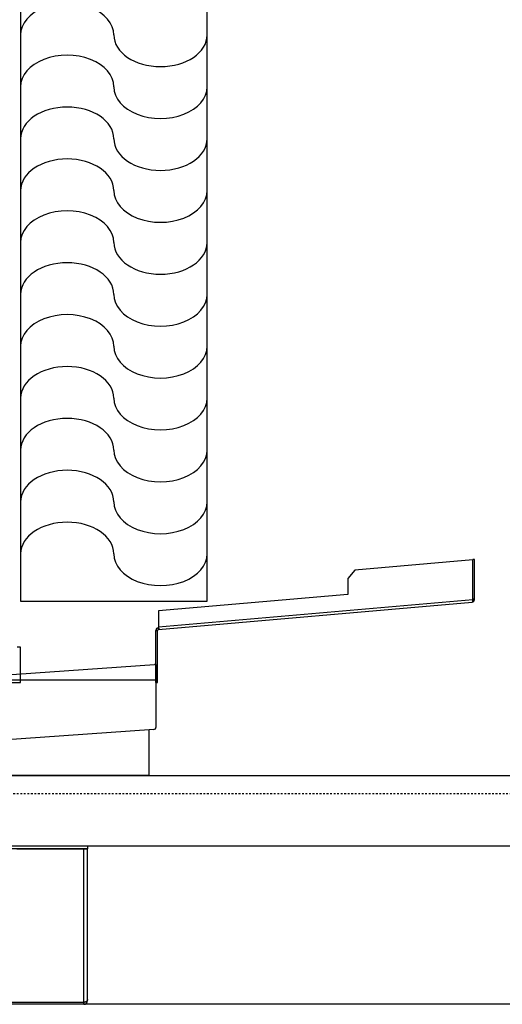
# Model space of a CAD drawing. Header units: millimetres. Extents: x -56303 to -45239, y -20463 to -4540.
# Tile 171 of 256: x -49379 to -49352, y -15368 to -15312. Entities that reach past the tile are written whole.
import ezdxf

# ---------------------------------------------------------------- set-up
doc = ezdxf.new("R2010")
doc.units = ezdxf.units.MM
doc.linetypes.add('Dashed3cust', pattern=[2, 1, -1])
doc.layers.add('_HVAC_podkład', color=8, linetype='Continuous')
doc.layers.add('_HVAC_urzadzenia', color=220, linetype='Continuous', lineweight=35)

# ---------------------------------------------------------------- blocks, each defined once
blk = doc.blocks.new('A$C69557CD5')
at = {"linetype": 'Continuous', "lineweight": -3}
for p, q in [((2441.56, 878.1), (2441.56, 229.1)), ((2547.56, 229.1), (2547.56, 878.1)), ((2698.4, 252.75), (2631.39, 246.89)), ((2699.4, 252.84), (2698.4, 252.84)), ((2698.4, 252.75), (2698.4, 252.84)), ((2698.4, 230.16), (2698.4, 252.75)), ((2699.4, 230.12), (2699.4, 252.84)), ((2631.39, 246.89), (2627.4, 242.14)), ((2627.4, 242.14), (2627.4, 233.01)), ((2627.4, 233.01), (2519.99, 223.61)), ((2519.99, 214.55), (2698.4, 230.16)), ((2699.4, 230.25), (2698.4, 230.25)), ((2698.45, 230.04), (2698.4, 230.16)), ((2698.44, 230.12), (2698.42, 230.14)), ((2698.45, 230.04), (2698.44, 230.12)), ((2699.4, 230.12), (2698.45, 230.12)), ((2441.56, 229.1), (2547.56, 229.1)), ((2519.86, 213.04), (2698.03, 228.62)), ((2519.99, 223.61), (2519.99, 214.55)), ((2519.77, 214.03), (2519.9, 214.04)), ((2519.77, 214.03), (2519.86, 213.04)), ((2519.99, 213.05), (2519.9, 214.04)), ((2519.99, 214.55), (2520, 214.2)), ((2518.4, 183), (2518.4, 212.54)), ((2518.4, 212.54), (2519.4, 212.54)), ((2519.4, 183), (2519.4, 212.54)), ((2388.67, 184.2), (2517.56, 193.19)), ((2518.56, 193.19), (2517.56, 193.19)), ((2518.56, 157.68), (2518.56, 193.19)), ((2518.56, 184.2), (2388.67, 184.2)), ((2518.4, 183), (2519.4, 183)), ((2517.17, 156.18), (2395.25, 147.66)), ((2514.56, 155.29), (2514.56, 156)), ((2514.56, 130), (2514.56, 155.29)), ((2514.56, 130), (2262.56, 130)), ((879.56, 90), (2479.56, 90)), ((2479.56, 90), (2479.56, 88.5)), ((879.56, 88.5), (2479.56, 88.5)), ((2477.56, 88.23), (2439.51, 88.23)), ((2477.56, 0), (2477.56, 88.5)), ((2479.56, 2), (2479.56, 88.5)), ((2477.56, 1.06), (881.56, 1.06)), ((2477.56, 0), (881.56, 0)), ((2479.56, 2), (2479.3, 2))]:
    blk.add_line(p, q, dxfattribs=at)
at = {"lineweight": -3}
for p, q in [((2441.56, 203), (2439.56, 203)), ((2441.56, 183), (2441.56, 203)), ((2258.56, 183), (2441.56, 183)), ((386.56, 130), (2972.56, 130)), ((384.56, 90), (2974.56, 90))]:
    blk.add_line(p, q, dxfattribs=at)
at = {"linetype": 'Dashed3cust', "lineweight": -3}
blk.add_line((2942.44, 119.69), (2247.68, 119.69), dxfattribs=at)
at = {"lineweight": -3}
for centre, major_axis, start_param, end_param in [((2468.06, 551.06), (26.5, 0), 0, 3.141593), ((2521.06, 551.06), (26.5, 0), 3.141593, 6.283185), ((2468.06, 521.56), (26.5, 0), 0, 3.141593), ((2521.06, 521.56), (-26.5, 0), 0, 3.141593), ((2468.06, 492.06), (-26.5, 0), 3.141593, 6.283185), ((2521.06, 492.06), (26.5, 0), 3.141593, 6.283185), ((2468.06, 462.56), (-26.5, 0), 3.141593, 6.283185), ((2521.06, 462.56), (-26.5, 0), 0, 3.141593), ((2468.06, 433.06), (26.5, 0), 0, 3.141593), ((2521.06, 433.06), (26.5, 0), 3.141593, 6.283185), ((2468.06, 403.55), (-26.5, 0), 3.141593, 6.283185), ((2521.06, 403.55), (-26.5, 0), 0, 3.141593), ((2468.06, 374.05), (26.5, 0), 0, 3.141593), ((2521.06, 374.05), (-26.5, 0), 0, 3.141593), ((2468.06, 344.55), (-26.5, 0), 3.141593, 6.283185), ((2521.06, 344.55), (-26.5, 0), 0, 3.141593), ((2468.06, 315.05), (-26.5, 0), 3.141593, 6.283185), ((2521.06, 315.05), (-26.5, 0), 0, 3.141593), ((2468.06, 285.55), (-26.5, 0), 3.141593, 6.283185), ((2521.06, 285.55), (-26.5, 0), 0, 3.141593), ((2468.06, 256.05), (-26.5, 0), 3.141593, 6.283185), ((2521.06, 256.05), (-26.5, 0), 0, 3.141593)]:
    blk.add_ellipse(centre, major_axis=major_axis, ratio=0.679973, start_param=start_param, end_param=end_param, dxfattribs=at)
at = {"linetype": 'Continuous', "lineweight": -3}
for centre, major_axis, start_param, end_param in [((2697.9, 230.12), (1.06, 1.06), 4.014257, 5.497787), ((2647.49, 237.76), (-36.45, 36.45), 3.774131, 3.776569), ((2519.9, 212.54), (-1.06, 1.06), -0.698132, 0.785398), ((2519.9, 212.54), (-0.354, 0.354), -0.698132, 0.785398), ((2517.06, 157.68), (1.06, 1.06), 3.996804, 5.497787), ((2477.56, 2), (-1.41, 1.41), 2.356194, 3.926991)]:
    blk.add_ellipse(centre, major_axis=major_axis, ratio=1, start_param=start_param, end_param=end_param, dxfattribs=at)
for points, knots in [([(2698.43, 229.91), (2698.4, 229.74), (2698.36, 229.44), (2698.28, 229.08), (2698.21, 228.85), (2698.16, 228.72), (2698.09, 228.63), (2698.03, 228.62)], [0, 0, 0, 0, 0.368931, 0.674678, 0.793585, 0.886584, 1, 1, 1, 1]), ([(2519.99, 214.55), (2519.98, 214.49), (2519.97, 214.37), (2519.96, 214.21), (2519.94, 214.11), (2519.92, 214.04), (2519.9, 214.04)], [0, 0, 0, 0, 0.371106, 0.687469, 0.903943, 1, 1, 1, 1]), ([(2520, 214.2), (2520, 214.05), (2520.01, 213.83), (2520.02, 213.55), (2520.02, 213.38), (2520.02, 213.25), (2520.01, 213.14), (2520, 213.09), (2520, 213.05), (2519.99, 213.05)], [0, 0, 0, 0, 0.396295, 0.568071, 0.715769, 0.835343, 0.923587, 0.978367, 1, 1, 1, 1]), ([(2479.55, 88.5), (2479.54, 88.46), (2479.49, 88.41), (2479.42, 88.35), (2479.34, 88.31), (2479.25, 88.27), (2479.1, 88.22), (2478.89, 88.18), (2478.59, 88.15), (2478.27, 88.15), (2477.92, 88.17), (2477.68, 88.21), (2477.56, 88.23)], [0, 0, 0, 0, 0.057675, 0.09375, 0.135303, 0.182508, 0.235335, 0.35703, 0.498059, 0.654995, 0.82378, 1, 1, 1, 1]), ([(2479.56, 2.7), (2479.56, 2.6), (2479.53, 2.42), (2479.42, 2.15), (2479.23, 1.9), (2478.97, 1.67), (2478.67, 1.47), (2478.33, 1.3), (2477.95, 1.16), (2477.69, 1.09), (2477.56, 1.06)], [0, 0, 0, 0, 0.098675, 0.202345, 0.314579, 0.436916, 0.568997, 0.708957, 0.85385, 1, 1, 1, 1])]:
    blk.add_open_spline(points, degree=3, knots=knots, dxfattribs=at)

msp = doc.modelspace()

# ---------------------------------------------------------------- linework, layer by layer
at = {"layer": '_HVAC_podkład'}
msp.add_line((-49134.762, -15368.138), (-49854.547, -15368.138), dxfattribs=at)

# ---------------------------------------------------------------- block references
at = {"layer": '_HVAC_urzadzenia', "xscale": 0.09999999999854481, "yscale": 0.1000000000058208, "zscale": 0.1}
msp.add_blockref('A$C69557CD5', (-49623.4, -15368.138), dxfattribs=at)

doc.saveas('drawing.dxf')
